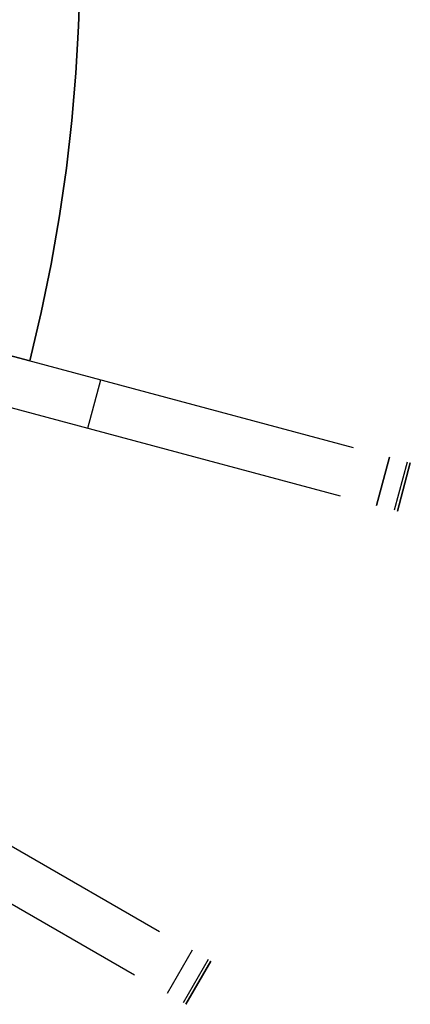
# Model space of a CAD drawing. Header units: millimetres. Extents: x 219 to 1209, y -2752 to -1762.
# Tile 20 of 27: x 1100 to 1194, y -2510 to -2273. Entities that reach past the tile are written whole.
import ezdxf

# ---------------------------------------------------------------- set-up
doc = ezdxf.new("R2010")
doc.units = ezdxf.units.MM

msp = doc.modelspace()

# ---------------------------------------------------------------- linework, layer by layer
for points in [[(1101.99, -2354.87), (1104.75, -2343.2), (1107.13, -2331.56), (1109.15, -2319.97), (1110.81, -2308.43), (1112.13, -2296.97), (1113.1, -2285.59), (1113.74, -2274.31), (1114.07, -2263.15)], [(1101.99, -2354.87), (1104.75, -2343.2), (1107.13, -2331.56), (1109.15, -2319.97), (1110.81, -2308.43), (1112.13, -2296.97), (1113.1, -2285.59), (1113.74, -2274.31), (1114.07, -2263.15)], [(1101.99, -2354.87), (1104.75, -2343.2), (1107.13, -2331.56), (1109.15, -2319.97), (1110.81, -2308.43), (1112.13, -2296.97), (1113.1, -2285.59), (1113.74, -2274.31), (1114.07, -2263.15)], [(1114.07, -2263.15), (1113.74, -2274.31), (1113.1, -2285.59), (1112.13, -2296.97), (1110.81, -2308.43), (1109.15, -2319.97), (1107.13, -2331.56), (1104.75, -2343.2), (1101.99, -2354.87)], [(1114.07, -2263.15), (1113.74, -2274.31), (1113.1, -2285.59), (1112.13, -2296.97), (1110.81, -2308.43), (1109.15, -2319.97), (1107.13, -2331.56), (1104.75, -2343.2), (1101.99, -2354.87)], [(1114.07, -2263.15), (1113.74, -2274.31), (1113.1, -2285.59), (1112.13, -2296.97), (1110.81, -2308.43), (1109.15, -2319.97), (1107.13, -2331.56), (1104.75, -2343.2), (1101.99, -2354.87)], [(1067.26, -2345.56), (1179.75, -2375.7)], [(1090.44, -2351.77), (1101.99, -2354.87)], [(1101.99, -2354.87), (1090.44, -2351.77)], [(1101.99, -2354.87), (1090.44, -2351.77)], [(1090.44, -2351.77), (1101.99, -2354.87)], [(1064.16, -2357.15), (1176.65, -2387.29)], [(1115.96, -2371.03), (1119.06, -2359.44)], [(1188.49, -2378.05), (1185.38, -2389.64)], [(1185.38, -2389.64), (1188.49, -2378.05)], [(1192.77, -2379.19), (1189.66, -2390.78)], [(1193.5, -2379.39), (1190.4, -2390.98)], [(1193.5, -2379.39), (1190.4, -2390.98)], [(1190.4, -2390.98), (1193.5, -2379.39)], [(1032.35, -2433.95), (1133.2, -2492.18)], [(1026.35, -2444.34), (1127.2, -2502.57)], [(1141.04, -2496.7), (1135.04, -2507.1)], [(1144.87, -2498.92), (1138.87, -2509.31)], [(1145.53, -2499.3), (1139.53, -2509.69)], [(1145.53, -2499.3), (1139.53, -2509.69)], [(1139.53, -2509.69), (1145.53, -2499.3)]]:
    msp.add_lwpolyline(points)
at = {"extrusion": (0.154139, 0.979562, -0.129223)}
for points in [[(-1543.69, -471.95), (-1309.43, -279.57)], [(-1308.79, -280.34), (-1543.06, -472.73)], [(-1308.16, -281.11), (-1542.43, -473.5)]]:
    msp.add_lwpolyline(points, dxfattribs=at)
at = {"extrusion": (0.026593, 0.996444, 0.079957)}
for points in [[(-1107.41, -624.16), (-1255.82, -179.52)], [(-1254.42, -179.06), (-1106.01, -623.69)], [(-1253.02, -178.59), (-1104.61, -623.22)]]:
    msp.add_lwpolyline(points, dxfattribs=at)
at = {"extrusion": (1, 0, 0)}
for points in [[(-2354.87, -255), (-2354.87, -267)], [(-2354.87, -377), (-2354.87, -389)], [(-2379.39, -363.77), (-2379.39, -204.77)], [(-2390.98, -204.77), (-2390.98, -363.77)], [(-2499.3, -363.77), (-2499.3, -204.77)], [(-2504.49, -204.77), (-2504.49, -363.77)], [(-2509.69, -204.77), (-2509.69, -363.77)]]:
    msp.add_lwpolyline(points, dxfattribs=at)
at = {"extrusion": (0.283824, 0.921418, -0.265392)}
for points in [[(-1825.46, -731.04), (-1595.8, -533.17)], [(-1594.46, -534.72), (-1824.12, -732.59)], [(-1593.12, -536.28), (-1822.78, -734.14)]]:
    msp.add_lwpolyline(points, dxfattribs=at)
at = {"extrusion": (0.258819, 0.965926, -4.96963e-14)}
msp.add_lwpolyline([(-1768.67, -204.77), (-1768.66, -204.29), (-1768.63, -203.81), (-1768.59, -203.34), (-1768.54, -202.86), (-1768.46, -202.39), (-1768.37, -201.92), (-1768.27, -201.45), (-1768.14, -200.98), (-1768.01, -200.53), (-1767.85, -200.07), (-1767.69, -199.62), (-1767.5, -199.18), (-1767.3, -198.74), (-1767.09, -198.31), (-1766.86, -197.89), (-1766.62, -197.48), (-1766.36, -197.08), (-1766.09, -196.68), (-1765.81, -196.29), (-1765.51, -195.92), (-1765.2, -195.55), (-1764.88, -195.2), (-1764.55, -194.85), (-1764.2, -194.52), (-1763.84, -194.2), (-1763.48, -193.89)], dxfattribs=at)
at = {"extrusion": (0.258819, 0.965926, 1.64539e-14)}
msp.add_lwpolyline([(-1767.9, -368.32), (-1768.05, -367.88), (-1768.18, -367.44), (-1768.29, -366.99), (-1768.39, -366.53), (-1768.47, -366.08), (-1768.54, -365.62), (-1768.6, -365.16), (-1768.64, -364.69), (-1768.66, -364.23), (-1768.67, -363.77)], dxfattribs=at)
at = {"extrusion": (0.258819, 0.965926, 4.64438e-14)}
msp.add_lwpolyline([(-1763.48, -193.89), (-1763.84, -194.2), (-1764.2, -194.52), (-1764.55, -194.85), (-1764.88, -195.2), (-1765.2, -195.55), (-1765.51, -195.92), (-1765.81, -196.29), (-1766.09, -196.68), (-1766.36, -197.08), (-1766.62, -197.48), (-1766.86, -197.89), (-1767.09, -198.31), (-1767.3, -198.74), (-1767.5, -199.18), (-1767.69, -199.62), (-1767.85, -200.07), (-1768.01, -200.53), (-1768.14, -200.98), (-1768.27, -201.45), (-1768.37, -201.92), (-1768.46, -202.39), (-1768.54, -202.86), (-1768.59, -203.34), (-1768.63, -203.81), (-1768.66, -204.29), (-1768.67, -204.77)], dxfattribs=at)
at = {"extrusion": (0.258819, 0.965926, 9.87609e-14)}
msp.add_lwpolyline([(-1768.67, -363.77), (-1768.66, -364.23), (-1768.64, -364.69), (-1768.6, -365.16), (-1768.54, -365.62), (-1768.47, -366.08), (-1768.39, -366.53), (-1768.29, -366.99), (-1768.18, -367.44), (-1768.05, -367.88), (-1767.9, -368.32)], dxfattribs=at)
at = {"extrusion": (0, 1, 0)}
msp.add_lwpolyline([(-1191.95, -204.77), (-1191.95, -363.77)], dxfattribs=at)
at = {"extrusion": (0.258819, 0.965926, -4.67251e-14)}
msp.add_lwpolyline([(-1763.48, -193.89), (-1763.84, -194.2), (-1764.2, -194.52), (-1764.55, -194.85), (-1764.88, -195.2), (-1765.2, -195.55), (-1765.51, -195.92), (-1765.81, -196.29), (-1766.09, -196.68), (-1766.36, -197.08), (-1766.62, -197.48), (-1766.86, -197.89), (-1767.09, -198.31), (-1767.3, -198.74), (-1767.5, -199.18), (-1767.69, -199.62), (-1767.85, -200.07), (-1768.01, -200.53), (-1768.14, -200.98), (-1768.27, -201.45), (-1768.37, -201.92), (-1768.46, -202.39), (-1768.54, -202.86), (-1768.59, -203.34), (-1768.63, -203.81), (-1768.66, -204.29), (-1768.67, -204.77)], dxfattribs=at)
at = {"extrusion": (0.258819, 0.965926, 1.74461e-13)}
msp.add_lwpolyline([(-1768.67, -363.77), (-1768.66, -364.23), (-1768.64, -364.69), (-1768.6, -365.16), (-1768.54, -365.62), (-1768.47, -366.08), (-1768.39, -366.53), (-1768.29, -366.99), (-1768.18, -367.44), (-1768.05, -367.88), (-1767.9, -368.32)], dxfattribs=at)
at = {"extrusion": (0.046517, 0.986662, 0.155996)}
for points in [[(-1125.67, -431.54), (-1261.28, 17.16)], [(-1258.53, 17.99), (-1122.92, -430.71)], [(-1255.78, 18.83), (-1120.17, -429.87)]]:
    msp.add_lwpolyline(points, dxfattribs=at)
at = {"extrusion": (0.5, 0.866025, 2.19823e-14)}
msp.add_lwpolyline([(-2241.71, -204.77), (-2241.7, -204.29), (-2241.67, -203.81), (-2241.63, -203.34), (-2241.58, -202.86), (-2241.5, -202.39), (-2241.41, -201.92), (-2241.31, -201.45), (-2241.19, -200.98), (-2241.05, -200.53), (-2240.89, -200.07), (-2240.73, -199.62), (-2240.54, -199.18), (-2240.34, -198.74), (-2240.13, -198.31), (-2239.9, -197.89), (-2239.66, -197.48), (-2239.4, -197.08), (-2239.13, -196.68), (-2238.85, -196.29), (-2238.55, -195.92), (-2238.24, -195.55), (-2237.92, -195.2), (-2237.59, -194.85), (-2237.24, -194.52), (-2236.89, -194.2), (-2236.52, -193.89)], dxfattribs=at)
at = {"extrusion": (0.5, 0.866025, -1.23435e-13)}
msp.add_lwpolyline([(-2240.94, -368.32), (-2241.09, -367.88), (-2241.22, -367.44), (-2241.33, -366.99), (-2241.43, -366.53), (-2241.52, -366.08), (-2241.58, -365.62), (-2241.64, -365.16), (-2241.68, -364.69), (-2241.7, -364.23), (-2241.71, -363.77)], dxfattribs=at)
at = {"extrusion": (0.5, 0.866025, -4.64127e-14)}
msp.add_lwpolyline([(-2236.52, -193.89), (-2236.89, -194.2), (-2237.24, -194.52), (-2237.59, -194.85), (-2237.92, -195.2), (-2238.24, -195.55), (-2238.55, -195.92), (-2238.85, -196.29), (-2239.13, -196.68), (-2239.4, -197.08), (-2239.66, -197.48), (-2239.9, -197.89), (-2240.13, -198.31), (-2240.34, -198.74), (-2240.54, -199.18), (-2240.73, -199.62), (-2240.89, -200.07), (-2241.05, -200.53), (-2241.19, -200.98), (-2241.31, -201.45), (-2241.41, -201.92), (-2241.5, -202.39), (-2241.58, -202.86), (-2241.63, -203.34), (-2241.67, -203.81), (-2241.7, -204.29), (-2241.71, -204.77)], dxfattribs=at)
at = {"extrusion": (0.5, 0.866025, 1.55157e-13)}
msp.add_lwpolyline([(-2241.71, -363.77), (-2241.7, -364.23), (-2241.68, -364.69), (-2241.64, -365.16), (-2241.58, -365.62), (-2241.52, -366.08), (-2241.43, -366.53), (-2241.33, -366.99), (-2241.22, -367.44), (-2241.09, -367.88), (-2240.94, -368.32)], dxfattribs=at)
at = {"extrusion": (0.5, 0.866025, 1.25604e-14)}
msp.add_lwpolyline([(-2236.52, -193.89), (-2236.89, -194.2), (-2237.24, -194.52), (-2237.59, -194.85), (-2237.92, -195.2), (-2238.24, -195.55), (-2238.55, -195.92), (-2238.85, -196.29), (-2239.13, -196.68), (-2239.4, -197.08), (-2239.66, -197.48), (-2239.9, -197.89), (-2240.13, -198.31), (-2240.34, -198.74), (-2240.54, -199.18), (-2240.73, -199.62), (-2240.89, -200.07), (-2241.05, -200.53), (-2241.19, -200.98), (-2241.31, -201.45), (-2241.41, -201.92), (-2241.5, -202.39), (-2241.58, -202.86), (-2241.63, -203.34), (-2241.67, -203.81), (-2241.7, -204.29), (-2241.71, -204.77)], dxfattribs=at)
at = {"extrusion": (0.5, 0.866025, 2.07341e-14)}
msp.add_lwpolyline([(-2241.71, -363.77), (-2241.7, -364.23), (-2241.68, -364.69), (-2241.64, -365.16), (-2241.58, -365.62), (-2241.52, -366.08), (-2241.43, -366.53), (-2241.33, -366.99), (-2241.22, -367.44), (-2241.09, -367.88), (-2240.94, -368.32)], dxfattribs=at)

doc.saveas('drawing.dxf')
